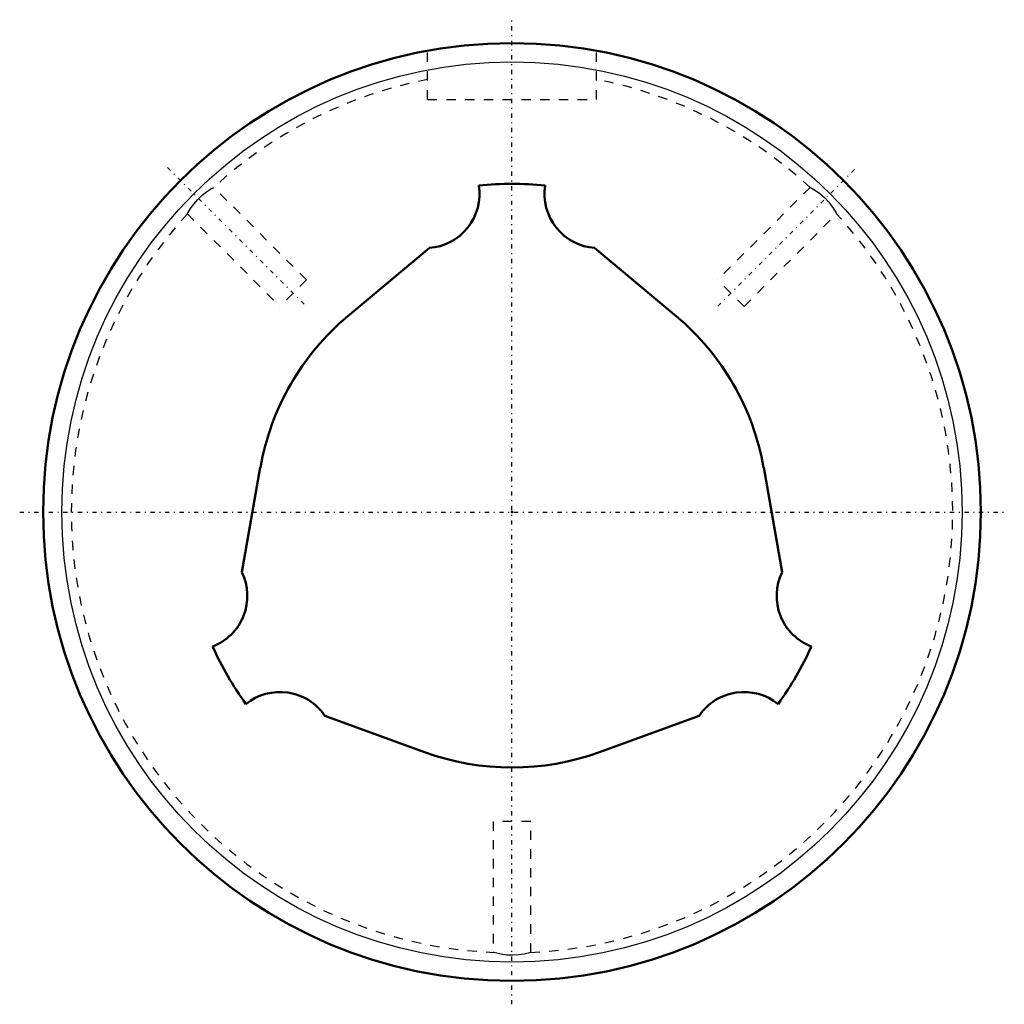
# Model space of a CAD drawing. Header units: millimetres. Extents: x -52 to 53, y -52 to 52.
import ezdxf

# ---------------------------------------------------------------- set-up
doc = ezdxf.new("R2010")
doc.units = ezdxf.units.MM
doc.linetypes.add('Center', pattern=[1.5, 0.45, -0.5, 0.05, -0.5])
doc.linetypes.add('Dashed', pattern=[2, 1, -1])
for name, color, linetype, lineweight in [('2d ConnectionPoints', 7, 'Continuous', 50), ('AM_0', 7, 'Continuous', 50), ('AM_4', 3, 'Continuous', 25), ('AM_7', 7, 'Center', 25), ('AM_9', 6, 'Dashed', 25)]:
    doc.layers.add(name, color=color, linetype=linetype, lineweight=lineweight)

# ---------------------------------------------------------------- blocks, each defined once
blk = doc.blocks.new('1_LBS701440_Spline_Shaft_0_in_LBS70_440L_1101650__2')
at = {"layer": 'AM_0'}
for p, q in [((-8.84, 28.15), (-17.52, 20.87)), ((17.52, 20.87), (8.84, 28.15)), ((-26.84, 4.73), (-28.8, -6.42)), ((28.8, -6.42), (26.84, 4.73)), ((-19.96, -21.73), (-9.32, -25.61)), ((9.32, -25.61), (19.96, -21.73))]:
    blk.add_line(p, q, dxfattribs=at)
for centre, radius, start, end in [((-9.25, 33.92), 5.78, 274.0767, 8.9679), ((0, 0), 35, 84.1908, 95.8092), ((9.25, 33.92), 5.78, 171.0321, 265.9233), ((0, 0), 27.25, 130, 170), ((0, 0), 27.25, 10, 50), ((-34, -8.95), 5.78, 291.0321, 25.9233), ((34, -8.95), 5.78, 154.0767, 248.9679), ((0, 0), 35, 204.1908, 215.8092), ((0, 0), 35, 324.1908, 335.8092), ((-24.75, -24.97), 5.78, 34.0767, 128.9679), ((24.75, -24.97), 5.78, 51.0321, 145.9233), ((0, 0), 27.25, 250, 290)]:
    blk.add_arc(centre, radius, start, end, dxfattribs=at)
blk = doc.blocks.new('2_LBS70_Nut_0_in_LBS70_440L_1101650__2')
at = {"layer": 'AM_0'}
blk.add_circle((0, 0), 50, dxfattribs=at)
at = {"layer": 'AM_4'}
blk.add_circle((0, 0), 48, dxfattribs=at)
at = {"layer": 'AM_7'}
for p, q in [((0, -52.5), (0, 52.5)), ((-36.73, 36.73), (-21.96, 21.96)), ((21.96, 21.96), (36.73, 36.73)), ((-52.5, 0), (52.5, 0))]:
    blk.add_line(p, q, dxfattribs=at)
at = {"layer": 'AM_9'}
for p, q in [((-9, 44), (-9, 49.18)), ((9, 44), (9, 49.18)), ((-9, 44), (9, 44)), ((-21.92, 24.75), (-31.79, 34.62)), ((31.8, 34.62), (21.92, 24.75)), ((-34.62, 31.8), (-24.75, 21.92)), ((24.75, 21.92), (34.62, 31.79)), ((-21.92, 24.75), (-24.75, 21.92)), ((24.75, 21.92), (21.92, 24.75)), ((2, -33), (-2, -33)), ((-2, -33), (-2, -46.96)), ((2, -46.97), (2, -33))]:
    blk.add_line(p, q, dxfattribs=at)
for points in [[(-34.62, 31.79), (-34.6, 31.82), (-34.49, 32.02), (-34.28, 32.37), (-33.94, 32.84), (-33.51, 33.34), (-33.04, 33.78), (-32.57, 34.14), (-32.16, 34.41), (-31.88, 34.57), (-31.79, 34.62)], [(31.79, 34.62), (31.81, 34.6), (32, 34.5), (32.35, 34.29), (32.81, 33.96), (33.32, 33.53), (33.76, 33.06), (34.12, 32.6), (34.4, 32.18), (34.57, 31.89), (34.62, 31.79)], [(34.57, 31.89), (34.56, 31.89), (34.42, 32.14)], [(2, -46.96), (1.96, -46.97), (1.73, -47.04), (1.31, -47.14), (0.73, -47.23), (0.07, -47.27), (-0.57, -47.25), (-1.15, -47.17), (-1.62, -47.06), (-1.92, -46.98), (-2, -46.96)]]:
    blk.add_lwpolyline(points, dxfattribs=at)
for start, end in [(101.0358, 132.5722), (47.4055, 78.9612), (137.406, 267.5792), (272.4074, 42.5654)]:
    blk.add_arc((0, 0), 47, start, end, dxfattribs=at)

msp = doc.modelspace()

# ---------------------------------------------------------------- linework, layer by layer
at = {"layer": '2d ConnectionPoints'}
msp.add_point((0, 0), dxfattribs=at)
msp.add_point((0, 0), dxfattribs=at)
msp.add_point((0, 0), dxfattribs=at)

# ---------------------------------------------------------------- block references
for name in ['2_LBS70_Nut_0_in_LBS70_440L_1101650__2', '1_LBS701440_Spline_Shaft_0_in_LBS70_440L_1101650__2']:
    msp.add_blockref(name, (0, 0))

doc.saveas('drawing.dxf')
